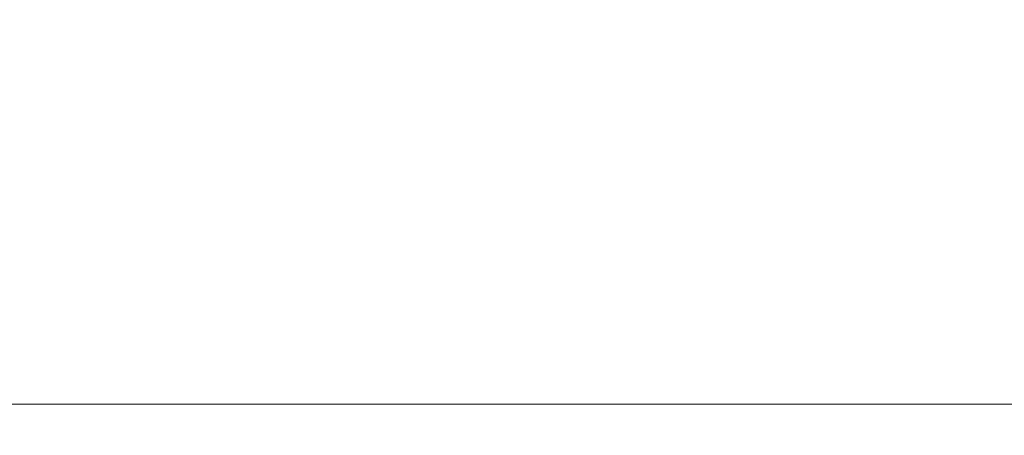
# Model space of a CAD drawing. Header units: millimetres. Extents: x 5 to 597, y 5 to 415.
# Tile 107 of 132: x 336 to 367, y 355 to 368. Entities that reach past the tile are written whole.
import ezdxf

# ---------------------------------------------------------------- set-up
doc = ezdxf.new("R2010")
doc.units = ezdxf.units.MM
doc.styles.add('SLDTEXTSTYLE0', font='ARIAL.TTF', dxfattribs={"width": 0.948})
doc.dimstyles.new('SLDDIMSTYLE1', dxfattribs={"dimtxt": 2.5, "dimasz": 2.5, "dimexe": 0, "dimexo": 0.0625, "dimtad": 1, "dimlfac": 5, "dimrnd": 1e-09, "dimzin": 12, "dimdsep": 46, "dimtxsty": 'SLDTEXTSTYLE0', "dimsah": 1, "dimcen": 0.09, "dimadec": 0, "dimazin": 3, "dimtfac": 1, "dimtofl": 0, "dimtmove": 0, "dimatfit": 3, "dimfxl": 0, "dimfrac": 2, "dimtolj": 1, "dimtzin": 12, "dimarcsym": 0})

# ---------------------------------------------------------------- blocks, each defined once
blk = doc.blocks.new('_D_2')
at = {"color": 7, "linetype": 'Continuous', "lineweight": 0}
for p, q in [((441.381, 375.75), (441.381, 354.501)), ((307.381, 375.54), (307.381, 354.501)), ((307.381, 355.501), (441.381, 355.501))]:
    blk.add_line(p, q, dxfattribs=at)
at = {"color": 7, "linetype": 'Continuous', "lineweight": 18}
for points in [[(307.381, 355.501), (309.881, 355.191), (309.881, 355.811)], [(441.381, 355.501), (438.881, 355.811), (438.881, 355.191)]]:
    blk.add_solid(points, dxfattribs=at)
at = {"color": 7, "linetype": 'Continuous', "lineweight": 18, "insert": (369.714, 358.723), "char_height": 2.5, "attachment_point": 1, "style": 'SLDTEXTSTYLE0'}
blk.add_mtext('670', dxfattribs=at)

msp = doc.modelspace()

# ---------------------------------------------------------------- dimensions: what is measured, and where the dimension line sits
at = {"color": 7, "linetype": 'Continuous', "lineweight": 18}
dim = msp.add_linear_dim(base=(441.381, 355.5005), p1=(307.381, 376.5403), p2=(441.381, 376.7503), dimstyle='SLDDIMSTYLE1', dxfattribs=at)
dim.commit()
dim.dimension.update_dxf_attribs({"geometry": '_D_2', "text_midpoint": (372.5782, 355.5005), "dimtype": 160})

doc.saveas('drawing.dxf')
